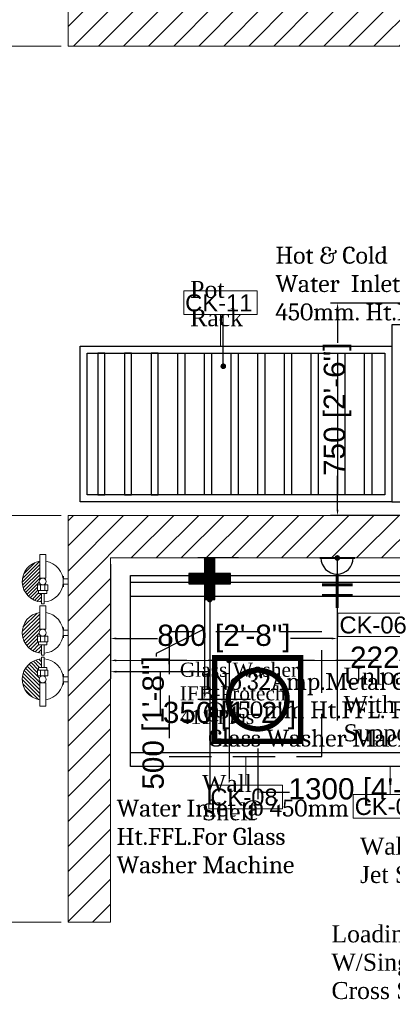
# Model space of a CAD drawing. Header units: millimetres. Extents: x 2985995 to 3127507, y -509231 to -458405.
# Tile 57 of 100: x 3054319 to 3055635, y -469491 to -466016. Entities that reach past the tile are written whole.
import ezdxf

# ---------------------------------------------------------------- set-up
doc = ezdxf.new("R2010")
doc.units = ezdxf.units.MM
doc.header["$LTSCALE"] = 1000
doc.header["$MEASUREMENT"] = 0
doc.header["$PDMODE"] = 3
doc.header["$PDSIZE"] = -1
doc.linetypes.add('DASHED2', pattern=[0.375, 0.25, -0.125])
doc.layers.get('0').update_dxf_attribs({"linetype": 'CONTINUOUS'})
doc.layers.get('Defpoints').update_dxf_attribs({"linetype": 'CONTINUOUS'})
for name, color, linetype, lineweight in [('1-fire extinguisher', 1, 'CONTINUOUS', 0), ('Civil-Wall-Text', 7, 'CONTINUOUS', 0), ('Equip No.', 1, 'CONTINUOUS', 15), ('Fire Extinguisher', 1, 'CONTINUOUS', 0), ('HATCH', 251, 'CONTINUOUS', 5), ('WALL', 1, 'CONTINUOUS', 5)]:
    doc.layers.add(name, color=color, linetype=linetype, lineweight=lineweight)
for name, color, linetype in [('Drainage', 252, 'CONTINUOUS'), ('ELECTRICAL', 7, 'CONTINUOUS'), ('Equipment', 5, 'CONTINUOUS'), ('Equipment Name', 7, 'CONTINUOUS'), ('Plumbing', 6, 'CONTINUOUS'), ('Plumbing & Drainage', 6, 'CONTINUOUS')]:
    doc.layers.add(name, color=color, linetype=linetype)
doc.styles.add('ARAIL', font='arial.ttf')
doc.styles.add('Arial', font='arial.ttf')
doc.styles.get("Standard").update_dxf_attribs({"font": 'arial.ttf'})
doc.styles.add('style12', font='BOOKOSI.TTF')
doc.dimstyles.new('TFS-Dim', dxfattribs={"dimtxt": 75, "dimasz": 20, "dimexe": 25, "dimexo": 25, "dimgap": 5, "dimtad": 0, "dimdec": 0, "dimzin": 0, "dimdsep": 46, "dimtxsty": 'Standard', "dimcen": 0.09, "dimclrd": 8, "dimclre": 8, "dimadec": 0, "dimazin": 0, "dimtfac": 1, "dimtdec": 0, "dimtofl": 0, "dimtmove": 0, "dimatfit": 3, "dimldrblk": 'DOT', "dimfxl": 1, "dimtolj": 1, "dimtzin": 0, "dimlwd": -1, "dimlwe": -1, "dimarcsym": 0})

# ---------------------------------------------------------------- blocks, each defined once
blk = doc.blocks.new('A$C4A5E5D4D')
at = {"layer": 'Fire Extinguisher', "color": 3, "linetype": 'Continuous', "lineweight": 0, "ltscale": 250}
for p, q in [((-13.1, 118.7), (13.1, 118.7)), ((-13.1, 15.3), (-13.1, 118.7)), ((13.1, 118.7), (13.1, 15.3)), ((-91.1, 11.5), (-111.9, 11.5)), ((-111.9, 11.5), (-111.9, -11.5)), ((-91.1, 11.5), (-111.9, 11.5)), ((-111.9, 11.5), (-111.9, -11.5)), ((-91.1, 23.1), (-91.1, 11.5)), ((13.1, 15.3), (-13.1, 15.3)), ((-111.9, -11.5), (-91.1, -11.5)), ((-91.1, -11.5), (-111.9, -11.5)), ((-91.1, -11.5), (-91.1, -23.1)), ((-22.6, -15.3), (22.6, -15.3)), ((-22.6, -40), (-22.6, -15.3)), ((22.6, -40), (-22.6, -40)), ((-18.2, -40), (18.2, -40)), ((-18.2, -53.1), (-18.2, -40)), ((-9.5, -40), (-9.5, -15.3)), ((9.5, -40), (9.5, -15.3)), ((18.2, -40), (18.2, -53.1)), ((22.6, -15.3), (22.6, -40)), ((18.2, -53.1), (-18.2, -53.1)), ((-5.8, -53.1), (5.8, -53.1)), ((-5.8, -98.3), (-5.8, -53.1)), ((5.8, -53.1), (5.8, -98.3)), ((5.8, -98.3), (-5.8, -98.3))]:
    blk.add_line(p, q, dxfattribs=at)
at = {"layer": 'Fire Extinguisher', "color": 3, "linetype": 'Continuous'}
for p, q in [((87.1, 24.5, 0), (24.5, 87.1, 0)), ((90.4, 4.9, 0), (13.1, 82.2, 0)), ((89.9, -10.9, 0), (13.1, 65.9, 0)), ((87.1, -24.4, 0), (13.1, 49.6, 0)), ((82.8, -36.4, 0), (13.1, 33.3, 0)), ((77.3, -47.2, 0), (13.1, 17, 0)), ((12.8, -15.3, 0), (9.5, -12, 0)), ((70.5, -56.7, 0), (15.2, -1.4, 0)), ((53.9, -72.7, 0), (21.2, -40, 0)), ((62.7, -65.2, 0), (22.6, -25.1, 0)), ((32.9, -84.3, 0), (5.8, -57.2, 0)), ((20.5, -88.2, 0), (5.8, -73.5, 0)), ((44, -79.1, 0), (18, -53.1, 0)), ((6.3, -90.3, 0), (5.8, -89.9, 0))]:
    blk.add_line(p, q, dxfattribs=at)
at = {"layer": 'Fire Extinguisher', "color": 3, "linetype": 'Continuous', "lineweight": 0, "ltscale": 250}
blk.add_circle((0, 0), 15.3, dxfattribs=at)
for start, end in [(98.3362, 266.3055), (273.6945, 81.6638)]:
    blk.add_arc((0, 0), 90.5, start, end, dxfattribs=at)
blk = doc.blocks.new('A$C2E8A5E6F')
at = {"layer": 'Fire Extinguisher', "color": 1, "linetype": 'Continuous', "lineweight": 0, "ltscale": 250}
for p, q in [((-13.1, 118.7), (13.1, 118.7)), ((-13.1, 15.3), (-13.1, 118.7)), ((13.1, 118.7), (13.1, 15.3)), ((-91.1, 11.5), (-111.9, 11.5)), ((-111.9, 11.5), (-111.9, -11.5)), ((-91.1, 11.5), (-111.9, 11.5)), ((-111.9, 11.5), (-111.9, -11.5)), ((-91.1, 23.1), (-91.1, 11.5)), ((13.1, 15.3), (-13.1, 15.3)), ((-111.9, -11.5), (-91.1, -11.5)), ((-91.1, -11.5), (-111.9, -11.5)), ((-91.1, -11.5), (-91.1, -23.1)), ((-22.6, -15.3), (22.6, -15.3)), ((-22.6, -40), (-22.6, -15.3)), ((22.6, -40), (-22.6, -40)), ((-18.2, -40), (18.2, -40)), ((-18.2, -53.1), (-18.2, -40)), ((-9.5, -40), (-9.5, -15.3)), ((9.5, -40), (9.5, -15.3)), ((18.2, -40), (18.2, -53.1)), ((22.6, -15.3), (22.6, -40)), ((18.2, -53.1), (-18.2, -53.1)), ((-5.8, -53.1), (5.8, -53.1)), ((-5.8, -98.3), (-5.8, -53.1)), ((5.8, -53.1), (5.8, -98.3)), ((5.8, -98.3), (-5.8, -98.3))]:
    blk.add_line(p, q, dxfattribs=at)
at = {"layer": 'Fire Extinguisher', "linetype": 'Continuous'}
for p, q in [((13.4, 89.5), (89.5, 13.4)), ((13.1, 74.8), (90.5, -2.6)), ((13.1, 59.8), (89.1, -16.2)), ((13.1, 44.7), (86, -28.2)), ((34.1, 83.8), (83.8, 34.1)), ((12.5, 15.3), (76.4, -48.6)), ((13.1, 29.7), (81.7, -38.9)), ((9.6, -11.9), (13, -15.3)), ((15.1, -2.3), (70.1, -57.3)), ((22.6, -24.8), (62.9, -65.1)), ((22.6, -39.9), (54.8, -72)), ((5.8, -53.1), (35.8, -83.1)), ((5.8, -68.2), (24.7, -87.1)), ((5.8, -83.2), (12.3, -89.7)), ((18.2, -50.5), (45.8, -78.1))]:
    blk.add_line(p, q, dxfattribs=at)
at = {"layer": 'Fire Extinguisher', "color": 1, "linetype": 'Continuous', "lineweight": 0, "ltscale": 250}
blk.add_circle((0, 0), 15.3, dxfattribs=at)
for start, end in [(98.3362, 266.3055), (273.6945, 81.6638)]:
    blk.add_arc((0, 0), 90.5, start, end, dxfattribs=at)
blk = doc.blocks.new('A$C670B0A22')
at = {"layer": 'Fire Extinguisher', "color": 6, "linetype": 'Continuous', "lineweight": 0, "ltscale": 250}
for p, q in [((-13.1, 118.7), (13.1, 118.7)), ((-13.1, 15.3), (-13.1, 118.7)), ((13.1, 118.7), (13.1, 15.3)), ((-91.1, 11.5), (-111.9, 11.5)), ((-111.9, 11.5), (-111.9, -11.5)), ((-91.1, 11.5), (-111.9, 11.5)), ((-111.9, 11.5), (-111.9, -11.5)), ((-91.1, 23.1), (-91.1, 11.5)), ((13.1, 15.3), (-13.1, 15.3)), ((-111.9, -11.5), (-91.1, -11.5)), ((-91.1, -11.5), (-111.9, -11.5)), ((-91.1, -11.5), (-91.1, -23.1)), ((-22.6, -15.3), (22.6, -15.3)), ((-22.6, -40), (-22.6, -15.3)), ((22.6, -40), (-22.6, -40)), ((-18.2, -40), (18.2, -40)), ((-18.2, -53.1), (-18.2, -40)), ((-9.5, -40), (-9.5, -15.3)), ((9.5, -40), (9.5, -15.3)), ((18.2, -40), (18.2, -53.1)), ((22.6, -15.3), (22.6, -40)), ((18.2, -53.1), (-18.2, -53.1)), ((-5.8, -53.1), (5.8, -53.1)), ((-5.8, -98.3), (-5.8, -53.1)), ((5.8, -53.1), (5.8, -98.3)), ((5.8, -98.3), (-5.8, -98.3))]:
    blk.add_line(p, q, dxfattribs=at)
at = {"layer": 'Fire Extinguisher', "color": 6, "linetype": 'Continuous'}
for p, q in [((88.5, 19.1, 0), (19.1, 88.5, 0)), ((90.5, 0.7, 0), (13.1, 78.1, 0)), ((89.4, -14.4, 0), (13.1, 61.8, 0)), ((86.2, -27.6, 0), (13.1, 45.5, 0)), ((78.1, 45.7, 0), (45.7, 78.1, 0)), ((75.7, -49.7, 0), (10.8, 15.3, 0)), ((81.6, -39.2, 0), (13.1, 29.2, 0)), ((8.7, -15.3, 0), (7, -13.6, 0)), ((68.7, -59, 0), (14.5, -4.8, 0)), ((51.5, -74.4, 0), (18.2, -41.1, 0)), ((60.6, -67.2, 0), (22.6, -29.2, 0)), ((29.9, -85.4, 0), (5.8, -61.3, 0)), ((17.1, -88.9, 0), (5.8, -77.6, 0)), ((41.3, -80.5, 0), (14, -53.1, 0))]:
    blk.add_line(p, q, dxfattribs=at)
at = {"layer": 'Fire Extinguisher', "color": 6, "linetype": 'Continuous', "lineweight": 0, "ltscale": 250}
blk.add_circle((0, 0), 15.3, dxfattribs=at)
for start, end in [(98.3362, 266.3055), (273.6945, 81.6638)]:
    blk.add_arc((0, 0), 90.5, start, end, dxfattribs=at)
blk = doc.blocks.new('_Dot')
at = {"color": 0, "linetype": 'ByBlock', "lineweight": -2}
blk.add_line((-0.5, 0), (-1, 0), dxfattribs=at)
at = {"color": 0, "linetype": 'ByBlock', "const_width": 0.5}
blk.add_lwpolyline([(-0.25, 0, 1), (0.25, 0, 1)], format="xyb", close=True, dxfattribs=at)
blk = doc.blocks.new('A$C254D60C6')
at = {"layer": 'ELECTRICAL'}
for points, const_width in [([(0, 131.3), (0, 0)], 12.7), ([(45.9, 131.3), (45.9, 0)], 12.7), ([(161.3, 142.2), (161.3, -9.6)], 8.36), ([(92.3, 67.5), (-53.3, 67.5)], 12.7)]:
    blk.add_lwpolyline(points, dxfattribs=dict(at, const_width=const_width))
blk.add_arc((161.3, 67.5), 69, 90, 270, dxfattribs=at)
blk = doc.blocks.new('*D720')
at = {"layer": 'Defpoints', "color": 0, "transparency": 16777216}
for p in [(3054640.2, -467912.8, 0), (3055440.6, -467915.4, 0), (3054640.2, -468199.6)]:
    blk.add_point(p, dxfattribs=at)
at = {"layer": 'ELECTRICAL', "color": 8, "transparency": 16777216}
for p, q in [((3054640.2, -467937.8), (3054640.2, -468224.6)), ((3055440.6, -467940.4), (3055440.6, -468224.6)), ((3054660.2, -468199.6), (3054805.5, -468199.6)), ((3055420.6, -468199.6), (3055275.3, -468199.6))]:
    blk.add_line(p, q, dxfattribs=at)
for points in [[(3054660.2, -468196.2), (3054660.2, -468202.9), (3054640.2, -468199.6)], [(3055420.6, -468196.2), (3055420.6, -468202.9), (3055440.6, -468199.6)]]:
    blk.add_solid(points, dxfattribs=at)
at = {"layer": 'ELECTRICAL', "color": 0, "transparency": 16777216, "insert": (3055040.4, -468199.6), "char_height": 75, "attachment_point": 5}
blk.add_mtext('\\A1;800 [2\'-8"]', dxfattribs=at)
blk = doc.blocks.new('A$C5213677E')
at = {"layer": 'Plumbing & Drainage'}
h = blk.add_hatch(dxfattribs=at)
h.set_pattern_fill('ANSI31', color=3, scale=1.779186, style=0)
h.set_pattern_definition([(45, (-118154.42546, -59474.61643), (-0.15725935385, 0.15725935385), [])])
h.paths.add_polyline_path([(4, 0), (0, 0), (0, -2.67), (4, -2.67), (4, -6.67), (6.67, -6.67), (6.67, -2.67), (10.68, -2.67), (10.68, 0), (6.67, 0), (6.67, 4), (4, 4)])
at = {"layer": 'Plumbing & Drainage', "color": 3}
blk.add_lwpolyline([(6.67, -2.67), (10.68, -2.67), (10.68, 0), (6.67, 0), (6.67, 4), (4, 4), (4, 0), (0, 0), (0, -2.67), (4, -2.67), (4, -6.67), (6.67, -6.67)], close=True, dxfattribs=at)
blk = doc.blocks.new('*D723')
at = {"layer": 'Defpoints', "color": 0, "transparency": 16777216}
for p in [(3054640.2, -467915.4, 0), (3054990.3, -467915.4, 0), (3054640.2, -468316.8)]:
    blk.add_point(p, dxfattribs=at)
at = {"layer": 'Plumbing & Drainage', "color": 8, "transparency": 16777216}
for p, q in [((3054640.2, -467940.4), (3054640.2, -468341.8)), ((3054990.3, -467940.4), (3054990.3, -468341.8)), ((3054970.3, -468316.8), (3054660.2, -468316.8)), ((3054815.2, -468316.8), (3054815.2, -468471.8)), ((3054815.2, -468471.8), (3054825.2, -468471.8))]:
    blk.add_line(p, q, dxfattribs=at)
for points in [[(3054660.2, -468313.4), (3054660.2, -468320.1), (3054640.2, -468316.8)], [(3054970.3, -468313.4), (3054970.3, -468320.1), (3054990.3, -468316.8)]]:
    blk.add_solid(points, dxfattribs=at)
at = {"layer": 'Plumbing & Drainage', "color": 0, "transparency": 16777216, "insert": (3055060, -468471.8), "char_height": 75, "attachment_point": 5}
blk.add_mtext('\\A1;350 [1\'-2"]', dxfattribs=at)
blk = doc.blocks.new('A$C6630157F')
at = {"layer": 'Drainage', "lineweight": 25, "const_width": 0.745}
blk.add_lwpolyline([(-6.28, 5.93), (5.72, 5.93), (5.72, -5.73), (-6.28, -5.73)], close=True, dxfattribs=at)
blk.add_lwpolyline([(-4.38, 0.1, 1), (3.81, 0.1, 1)], format="xyb", close=True, dxfattribs=at)
blk = doc.blocks.new('*D744')
at = {"layer": 'Defpoints', "color": 0, "transparency": 16777216}
for p in [(3055159.7, -468562.8), (3056459.7, -468555.8), (3055159.7, -468741.4)]:
    blk.add_point(p, dxfattribs=at)
at = {"layer": 'Drainage', "color": 8, "transparency": 16777216}
for p, q in [((3055159.7, -468587.8), (3055159.7, -468766.4)), ((3056459.7, -468580.8), (3056459.7, -468766.4)), ((3055179.7, -468741.4), (3055272.3, -468741.4)), ((3056439.7, -468741.4), (3055793.1, -468741.4))]:
    blk.add_line(p, q, dxfattribs=at)
for points in [[(3055179.7, -468738.1), (3055179.7, -468744.8), (3055159.7, -468741.4)], [(3056439.7, -468738.1), (3056439.7, -468744.8), (3056459.7, -468741.4)]]:
    blk.add_solid(points, dxfattribs=at)
at = {"layer": 'Drainage', "color": 0, "transparency": 16777216, "insert": (3055532.7, -468741.4), "char_height": 75, "attachment_point": 5}
blk.add_mtext('\\A1;1300 [4\'-4"]', dxfattribs=at)
blk = doc.blocks.new('*D745')
at = {"layer": 'Defpoints', "color": 0, "transparency": 16777216}
for p in [(3054972.7, -467915.4), (3055116.5, -467915.4, 0), (3055159.7, -468415)]:
    blk.add_point(p, dxfattribs=at)
at = {"layer": 'Drainage', "color": 8, "transparency": 16777216}
for p, q in [((3055091.5, -467915.4), (3054947.7, -467915.4)), ((3054972.7, -468395), (3054972.7, -467935.4)), ((3054972.7, -468165.2), (3054801.6, -468252.9)), ((3054801.6, -468252.9), (3054801.6, -468262.9)), ((3055134.7, -468415), (3054947.7, -468415))]:
    blk.add_line(p, q, dxfattribs=at)
for points in [[(3054969.4, -467935.4), (3054976, -467935.4), (3054972.7, -467915.4)], [(3054969.4, -468395), (3054976, -468395), (3054972.7, -468415)]]:
    blk.add_solid(points, dxfattribs=at)
at = {"layer": 'Drainage', "color": 0, "transparency": 16777216, "insert": (3054801.6, -468497.8), "char_height": 75, "attachment_point": 5, "rotation": 90}
blk.add_mtext('\\A1;500 [1\'-8"]', dxfattribs=at)
blk = doc.blocks.new('*D755')
at = {"layer": 'Defpoints', "color": 0, "transparency": 16777216}
for p in [(3055789.3, -467015.8), (3055441.5, -467765.4), (3055789.3, -467765.4, 0)]:
    blk.add_point(p, dxfattribs=at)
at = {"layer": 'Drainage', "color": 8, "transparency": 16777216}
for p, q in [((3055764.3, -467015.8), (3055416.5, -467015.8)), ((3055441.5, -467035.8), (3055441.5, -467156.1)), ((3055441.5, -467745.4), (3055441.5, -467625.1)), ((3055764.3, -467765.4), (3055416.5, -467765.4))]:
    blk.add_line(p, q, dxfattribs=at)
for points in [[(3055438.1, -467035.8), (3055444.8, -467035.8), (3055441.5, -467015.8)], [(3055438.1, -467745.4), (3055444.8, -467745.4), (3055441.5, -467765.4)]]:
    blk.add_solid(points, dxfattribs=at)
at = {"layer": 'Drainage', "color": 0, "transparency": 16777216, "insert": (3055441.5, -467390.6), "char_height": 75, "attachment_point": 5, "rotation": 90}
blk.add_mtext('\\A1;750 [2\'-6"]', dxfattribs=at)
blk = doc.blocks.new('*D756')
at = {"layer": 'Civil-Wall-Text', "color": 8, "transparency": 16777216}
for p, q in [((3054640.2, -467940.4), (3054640.2, -468302)), ((3056859.7, -467940.4), (3056859.7, -468302)), ((3054660.2, -468277), (3055485.4, -468277)), ((3056839.7, -468277), (3056014.5, -468277))]:
    blk.add_line(p, q, dxfattribs=at)
for points in [[(3054660.2, -468273.7), (3054660.2, -468280.4), (3054640.2, -468277)], [(3056839.7, -468273.7), (3056839.7, -468280.4), (3056859.7, -468277)]]:
    blk.add_solid(points, dxfattribs=at)
at = {"layer": 'Defpoints', "color": 0, "transparency": 16777216}
for p in [(3054640.2, -467915.4, 0), (3056859.7, -467915.4, 0), (3056859.7, -468277)]:
    blk.add_point(p, dxfattribs=at)
at = {"layer": 'Civil-Wall-Text', "color": 0, "transparency": 16777216, "insert": (3055750, -468277), "char_height": 75, "attachment_point": 5}
blk.add_mtext('\\A1;2220 [7\'-5"]', dxfattribs=at)
blk = doc.blocks.new('*D757')
at = {"layer": 'Civil-Wall-Text', "color": 8, "transparency": 16777216}
for p, q in [((3054465.2, -467765.4), (3054093.9, -467765.4)), ((3054118.9, -467785.4), (3054118.9, -468222.7)), ((3054118.9, -469180.8), (3054118.9, -468743.5)), ((3054465.2, -469200.8), (3054093.9, -469200.8))]:
    blk.add_line(p, q, dxfattribs=at)
for points in [[(3054115.6, -467785.4), (3054122.2, -467785.4), (3054118.9, -467765.4)], [(3054115.6, -469180.8), (3054122.2, -469180.8), (3054118.9, -469200.8)]]:
    blk.add_solid(points, dxfattribs=at)
at = {"layer": 'Defpoints', "color": 0, "transparency": 16777216}
for p in [(3054118.9, -467765.4), (3054490.2, -467765.4, 0), (3054490.2, -469200.8, 0)]:
    blk.add_point(p, dxfattribs=at)
at = {"layer": 'Civil-Wall-Text', "color": 0, "transparency": 16777216, "insert": (3054118.9, -468483.1), "char_height": 75, "attachment_point": 5, "rotation": 90}
blk.add_mtext('\\A1;1435 [4\'-9"]', dxfattribs=at)
blk = doc.blocks.new('*D764')
at = {"layer": 'Civil-Wall-Text', "color": 8, "transparency": 16777216}
for p, q in [((3054465.2, -466108.6), (3054093.9, -466108.6)), ((3054118.9, -466128.6), (3054118.9, -466676.6)), ((3054118.9, -467745.4), (3054118.9, -467197.4)), ((3054465.2, -467765.4), (3054093.9, -467765.4))]:
    blk.add_line(p, q, dxfattribs=at)
for points in [[(3054115.6, -466128.6), (3054122.2, -466128.6), (3054118.9, -466108.6)], [(3054115.6, -467745.4), (3054122.2, -467745.4), (3054118.9, -467765.4)]]:
    blk.add_solid(points, dxfattribs=at)
at = {"layer": 'Defpoints', "color": 0, "transparency": 16777216}
for p in [(3054490.2, -466108.6, 0), (3054118.9, -467765.4), (3054490.2, -467765.4, 0)]:
    blk.add_point(p, dxfattribs=at)
at = {"layer": 'Civil-Wall-Text', "color": 0, "transparency": 16777216, "insert": (3054118.9, -466937), "char_height": 75, "attachment_point": 5, "rotation": 90}
blk.add_mtext('\\A1;1657 [5\'-6"]', dxfattribs=at)

msp = doc.modelspace()

# ---------------------------------------------------------------- hatches: boundary and pattern name
at = {"layer": 'HATCH'}
h = msp.add_hatch(dxfattribs=at)
h.set_pattern_fill('ANSI31', color=256, scale=500)
h.set_pattern_definition([(45, (31690.45, 21150.46), (-44.1941738, 44.1941738), [])])
h.paths.add_polyline_path([(3054490.16035, -466108.59092), (3056859.74129, -466108.59092), (3056859.74129, -465958.59092), (3054490.16035, -465958.59092)])
h = msp.add_hatch(dxfattribs=at)
h.set_pattern_fill('ANSI31', color=256, scale=500)
h.set_pattern_definition([(45, (31540.45, 19343.65), (-44.1941738, 44.1941738), [])])
h.paths.add_polyline_path([(3056859.74129, -467915.39996), (3056859.74129, -467765.39996), (3054490.16035, -467765.39996), (3054490.16035, -469200.82489), (3054640.16035, -469200.82489), (3054640.16035, -467915.39996)])

# ---------------------------------------------------------------- linework, layer by layer
at = {"layer": 'Equip No.'}
for p, q in [((3055028.13694, -467056.36355), (3055028.13694, -467167.33273)), ((3055117.21162, -468717.06613), (3055117.21162, -468615.98044)), ((3055626.69598, -468750.34728, 0), (3055626.69598, -468651.9322, 0))]:
    msp.add_line(p, q, dxfattribs=at)
for points in [[(3054898.25268, -466972.94103), (3055158.02121, -466972.94103), (3055158.02121, -467056.36355), (3054898.25268, -467056.36355)], [(3054987.32735, -468717.06613), (3055247.09588, -468717.06613), (3055247.09588, -468800.48864), (3054987.32735, -468800.48864)]]:
    msp.add_lwpolyline(points, close=True, dxfattribs=at)
at = {"layer": 'Equip No.', "elevation": 0}
for points in [[(3055443.00721, -468109.67744), (3055702.77574, -468109.67744), (3055702.77574, -468193.09995), (3055443.00721, -468193.09995)], [(3055496.81171, -468750.34728), (3055756.58024, -468750.34728), (3055756.58024, -468833.76979), (3055496.81171, -468833.76979)]]:
    msp.add_lwpolyline(points, close=True, dxfattribs=at)
at = {"layer": 'Equipment', "ltscale": 0.2}
msp.add_line((3056034.74128, -468001.9322, 0), (3054709.9216, -468001.9322, 0), dxfattribs=at)
at = {"layer": 'Equipment'}
for points in [[(3055632.96848, -467092.2518), (3055632.96848, -467717.2518), (3056382.96848, -467717.2518), (3056382.96848, -467092.2518)], [(3054532.96848, -467717.33273), (3054532.96848, -467167.33273), (3055632.96848, -467167.33273), (3055632.96848, -467717.33273)], [(3054557.96848, -467692.33273), (3054557.96848, -467192.33273), (3055607.96848, -467192.33273), (3055607.96848, -467692.33273)]]:
    msp.add_lwpolyline(points, close=True, dxfattribs=at)
at = {"layer": 'Equipment', "color": 2}
for points in [[(3054594.66281, -467692.33273), (3054619.66281, -467692.33273), (3054619.66281, -467192.33273), (3054594.66281, -467192.33273)], [(3054688.88993, -467692.33273), (3054713.88993, -467692.33273), (3054713.88993, -467192.33273), (3054688.88993, -467192.33273)], [(3054783.11706, -467692.33273), (3054808.11706, -467692.33273), (3054808.11706, -467192.33273), (3054783.11706, -467192.33273)], [(3054902.34419, -467692.33273), (3054877.34419, -467692.33273), (3054877.34419, -467192.33273), (3054902.34419, -467192.33273)], [(3054996.57132, -467692.33273), (3054971.57132, -467692.33273), (3054971.57132, -467192.33273), (3054996.57132, -467192.33273)], [(3055090.79844, -467692.33273), (3055065.79844, -467692.33273), (3055065.79844, -467192.33273), (3055090.79844, -467192.33273)], [(3055185.02557, -467692.33273), (3055160.02557, -467692.33273), (3055160.02557, -467192.33273), (3055185.02557, -467192.33273)], [(3055279.2527, -467692.33273), (3055254.2527, -467692.33273), (3055254.2527, -467192.33273), (3055279.2527, -467192.33273)], [(3055373.47983, -467692.33273), (3055348.47983, -467692.33273), (3055348.47983, -467192.33273), (3055373.47983, -467192.33273)], [(3055467.70695, -467692.33273), (3055442.70695, -467692.33273), (3055442.70695, -467192.33273), (3055467.70695, -467192.33273)], [(3055561.93408, -467692.33273), (3055536.93408, -467692.33273), (3055536.93408, -467192.33273), (3055561.93408, -467192.33273)]]:
    msp.add_lwpolyline(points, close=True, dxfattribs=at)
at = {"layer": 'Equipment', "ltscale": 0.2, "elevation": 0}
for points in [[(3056034.74128, -468651.9322), (3054709.9216, -468651.9322), (3054709.9216, -467976.9322), (3056034.74128, -467976.9322), (3056034.74128, -468001.9322)], [(3054709.9216, -468601.9322), (3056059.74128, -468601.9322), (3056059.74128, -468051.9322), (3054709.9216, -468051.9322)]]:
    msp.add_lwpolyline(points, dxfattribs=at)
at = {"layer": 'Equipment', "linetype": 'DASHED2', "ltscale": 0.6, "elevation": 0}
msp.add_lwpolyline([(3054709.9216, -468276.9322), (3054709.9216, -467976.9322), (3055809.8661, -467976.9322), (3055809.8661, -468276.9322)], close=True, dxfattribs=at)
at = {"layer": 'Equipment', "linetype": 'DASHED2', "ltscale": 0.6}
msp.add_lwpolyline([(3055386.54392, -468615.98044), (3055386.54392, -468175.98044), (3054846.54392, -468175.98044), (3054846.54392, -468615.98044)], close=True, dxfattribs=at)
at = {"layer": 'WALL'}
for p, q in [((3054490.16035, -466108.59092, 0), (3054490.16035, -465958.59092, 0)), ((3056859.74129, -466108.59092, 0), (3054490.16035, -466108.59092, 0)), ((3054490.16035, -467765.39996, 0), (3056859.74129, -467765.39996, 0)), ((3054490.16035, -469200.82489, 0), (3054490.16035, -467765.39996, 0)), ((3056859.74129, -467915.39996, 0), (3054640.16035, -467915.39996, 0)), ((3054640.16035, -467915.39996, 0), (3054640.16035, -469200.82489, 0)), ((3054490.16035, -469200.82489, 0), (3054640.16035, -469200.82489, 0))]:
    msp.add_line(p, q, dxfattribs=at)

# ---------------------------------------------------------------- block references
at = {"layer": '1-fire extinguisher', "xscale": -0.8, "yscale": 0.8, "zscale": 0.8}
for name, p in [('A$C2E8A5E6F', (3054400.6585, -467998.51638, 0)), ('A$C4A5E5D4D', (3054400.6585, -468179.37283, 0))]:
    msp.add_blockref(name, p, dxfattribs=at)
at = {"layer": '1-fire extinguisher', "xscale": 0.8, "yscale": 0.8, "zscale": 0.8, "rotation": 180}
msp.add_blockref('A$C670B0A22', (3054400.6585, -468343.91406, 0), dxfattribs=at)
at = {"layer": 'Drainage', "ltscale": 5, "xscale": 25.35411417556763, "yscale": 25.35411417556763, "zscale": 25.35411417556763, "rotation": 180}
msp.add_blockref('A$C6630157F', (3055152.54392, -468412.48681), dxfattribs=at)
at = {"layer": 'ELECTRICAL', "xscale": 0.8237140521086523, "yscale": 0.8237140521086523, "zscale": 0.8237140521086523, "rotation": 90}
msp.add_blockref('A$C254D60C6', (3055495.25742, -468048.24425, 0), dxfattribs=at)
at = {"layer": 'Plumbing', "ltscale": 50, "xscale": 13.76047270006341, "yscale": 13.76047270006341, "zscale": 13.76047270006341}
msp.add_blockref('A$C5213677E', (3054916.812, -467970.48547, 0), dxfattribs=at)

# ---------------------------------------------------------------- texts
at = {"layer": 'ELECTRICAL', "color": 7, "insert": (3054965.36207, -468321.14844), "char_height": 60, "width": 1091.3018944, "attachment_point": 1, "style": 'ARAIL'}
msp.add_mtext('{\\fCambria|b0|i0|c0|p18;1No.32Amp.Metal Clad @450mm Ht.FFL. For\\P Glass Washer Machine}', dxfattribs=at)
at = {"layer": 'Equip No.', "color": 7, "char_height": 60, "attachment_point": 1, "style": 'Arial'}
for s, insert in [('\\pxqc;CK-11', (3054652.50389, -466985.10231, 1117.38829)), ('\\pxqc;CK-06', (3055197.25842, -468121.83871, 1117.38829)), ('\\pxqc;CK-08', (3054741.57856, -468729.2274, 1117.38829)), ('\\pxqc;CK-05', (3055251.06292, -468762.50855, 1117.38829))]:
    msp.add_mtext_dynamic_manual_height_columns(s, width=739.3571968, gutter_width=15, heights=[46.53479], dxfattribs=dict(at, insert=insert))
at = {"layer": 'Equipment Name', "color": 0, "char_height": 60, "attachment_point": 1, "style": 'style12'}
for s, insert in [('Pot \\PRack', (3054921.35517, -466937.4932, 0)), ('Wall Mounted\\PJet Spray', (3055520.73265, -468902.50777, 0))]:
    msp.add_mtext(s, dxfattribs=dict(at, insert=insert))
at = {"layer": 'Equipment Name', "color": 0, "attachment_point": 1, "style": 'style12'}
for s, insert, char_height, width in [('\\pxql;Glass Washer\\PIFB-Protech 411 Plus', (3054884.82052, -468284.82618, 0), 50, 490.3937146), ('Unloading Table With Cross Support', (3055462.54203, -468302.37803, -0.00002), 60, 612.5024159), ('Wall \\PShelf', (3054963.12639, -468681.20946, -0.00031), 60, 505.9382414), ('Loading Table W/Single Sink & Cross Support', (3055419.91895, -469211.96142, 0.00059), 60, 722.5304869)]:
    msp.add_mtext(s, dxfattribs=dict(at, insert=insert, char_height=char_height, width=width))
at = {"layer": 'Plumbing & Drainage', "color": 7, "ltscale": 10, "char_height": 60, "style": 'Arial'}
for s, insert, width, attachment_point, rotation in [('\\pxql;{\\fCambria|b0|i0|c0|p18;Hot & Cold  \\PWater  Inlet @ \\P450mm. Ht.FFL.}', (3056895.3071, -466816.84694, 0), 1673.2217623, 3, 0), ('{\\fCambria|b0|i0|c0|p18;Water Inlet @ 450mm\\PHt.FFL.For Glass \\PWasher Machine}', (3054661.65834, -468768.07757, 0.00031), 1206.3358946, 1, 360)]:
    msp.add_mtext(s, dxfattribs=dict(at, insert=insert, width=width, attachment_point=attachment_point, rotation=rotation))

# ---------------------------------------------------------------- dimensions: what is measured, and where the dimension line sits
at = {"layer": 'Civil-Wall-Text'}
for p1, p2, distance, picture, middle in [((3054490.16035, -466108.59092, 0), (3054490.16035, -467765.39996, 0), -371.24889, '*D764', (3054118.91146, -466936.99544)), ((3054490.16035, -469200.82489, 0), (3054490.16035, -467765.39996, 0), 371.24889, '*D757', (3054118.91146, -468483.11243)), ((3054640.16035, -467915.39996, 0), (3056859.74129, -467915.39996, 0), -361.61716, '*D756', (3055749.95082, -468277.01713))]:
    dim = msp.add_aligned_dim(p1=p1, p2=p2, distance=distance, dimstyle='TFS-Dim', dxfattribs=at)
    dim.commit()
    dim.dimension.update_dxf_attribs({"geometry": picture, "text_midpoint": middle})
at = {"layer": 'Drainage'}
dim = msp.add_aligned_dim(p1=(3055789.33351, -467015.8409), p2=(3055789.33351, -467765.39996, 0), distance=-347.86104, dimstyle='TFS-Dim', dxfattribs=at)
dim.commit()
dim.dimension.update_dxf_attribs({"geometry": '*D755', "text_midpoint": (3055441.47246, -467390.62043)})
dim = msp.add_linear_dim(base=(3054972.69976, -467915.39996), p1=(3055159.73926, -468414.98044), p2=(3055116.54392, -467915.39996, 0), angle=90, dimstyle='TFS-Dim', override={"dimtmove": 1}, dxfattribs=at)
dim.commit()
dim.dimension.update_dxf_attribs({"geometry": '*D745', "text_midpoint": (3054801.615, -468267.94704), "dimtype": 160})
dim = msp.add_linear_dim(base=(3055159.73926, -468741.44715), p1=(3056459.74128, -468555.77699), p2=(3055159.73926, -468562.82522), dimstyle='TFS-Dim', override={"dimtmove": 1}, dxfattribs=at)
dim.commit()
dim.dimension.update_dxf_attribs({"geometry": '*D744', "text_midpoint": (3055532.72821, -468741.44715), "dimtype": 160})
at = {"layer": 'ELECTRICAL'}
dim = msp.add_linear_dim(base=(3054640.16035, -468199.55049), p1=(3055440.6445, -467915.39996, 0), p2=(3054640.16035, -467912.84612, 0), dimstyle='TFS-Dim', dxfattribs=at)
dim.commit()
dim.dimension.update_dxf_attribs({"geometry": '*D720', "text_midpoint": (3055040.40242, -468199.55049)})
at = {"layer": 'Plumbing & Drainage'}
dim = msp.add_linear_dim(base=(3054640.16035, -468316.78253), p1=(3054990.25934, -467915.39996, 0), p2=(3054640.16035, -467915.39996, 0), dimstyle='TFS-Dim', override={"dimtmove": 1}, dxfattribs=at)
dim.commit()
dim.dimension.update_dxf_attribs({"geometry": '*D723', "text_midpoint": (3054830.21303, -468471.82898), "dimtype": 160})

# ---------------------------------------------------------------- leaders
at = {"layer": 'ELECTRICAL'}
msp.add_leader([(3055440.6445, -467915.39996, 0), (3055440.6445, -468488.8087, 0)], dimstyle='TFS-Dim', override={"dimgap": 5, "dimtad": 0}, dxfattribs=at)
at = {"layer": 'Equipment Name'}
for points, override in [([(3055038.13905, -467238.76565), (3055038.13905, -467054.41379)], {"dimgap": 5, "dimtad": 0, "dimfxl": 10, "dimfxlon": 1, "dimtfill": 1, "dimtfillclr": 256, "dimarcsym": 1}), ([(3055058.31483, -468276.9322), (3055058.31483, -468697.03405)], {"dimgap": 5, "dimtad": 0})]:
    msp.add_leader(points, dimstyle='TFS-Dim', override=override, dxfattribs=at)
at = {"layer": 'Plumbing & Drainage'}
msp.add_leader([(3054990.25934, -468062.29465, 0), (3054990.25934, -468785.45195, 0)], dimstyle='TFS-Dim', override={"dimgap": 5, "dimtad": 0, "dimfxl": 10, "dimfxlon": 1, "dimtfill": 1, "dimtfillclr": 256, "dimarcsym": 1}, dxfattribs=at)

doc.saveas('drawing.dxf')
